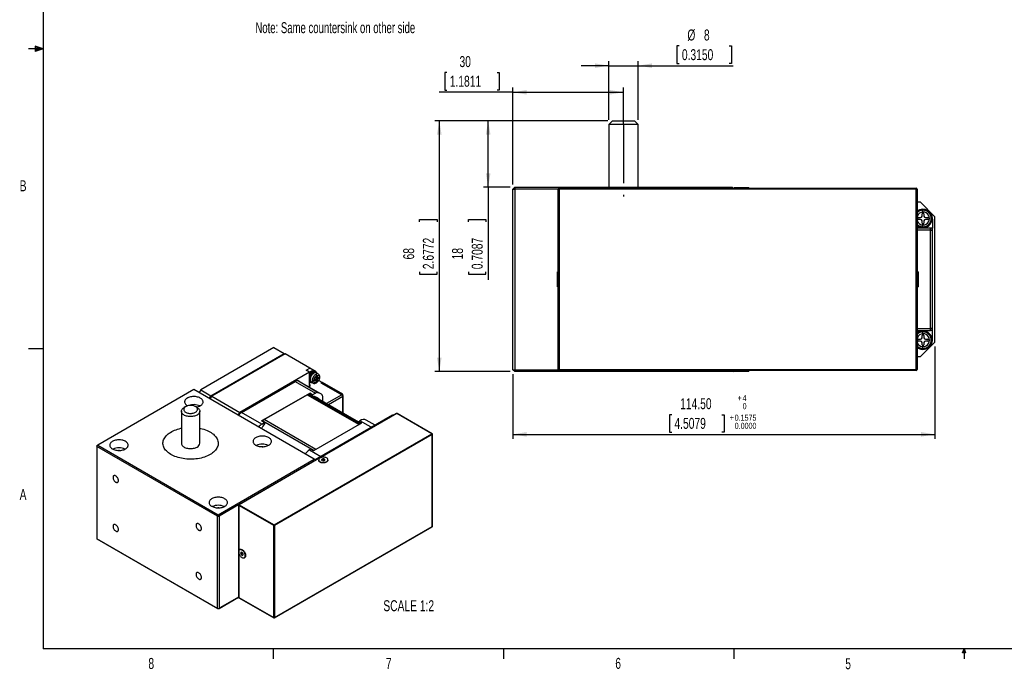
# Model space of a CAD drawing. Extents: x 11 to 421, y 5 to 275.
# Tile 1 of 3: x 11 to 225, y 6 to 146. Entities that reach past the tile are written whole.
import ezdxf
from ezdxf.enums import TextEntityAlignment as Align

# ---------------------------------------------------------------- set-up
doc = ezdxf.new("R2010")
doc.units = 0
doc.linetypes.add('CENTERX2', pattern=[20.32, 12.7, -2.54, 2.54, -2.54])
doc.layers.get('0').update_dxf_attribs({"linetype": 'CONTINUOUS'})
doc.dimstyles.new('SLDDIMSTYLE0', dxfattribs={"dimtxt": 2.38125, "dimasz": 3, "dimexe": 0, "dimexo": 0.0625, "dimgap": 0.595313, "dimtad": 1, "dimlfac": 1.25, "dimrnd": 1e-09, "dimzin": 4, "dimsah": 1, "dimcen": 0.09, "dimazin": 3, "dimtol": 1, "dimtp": 4, "dimtfac": 1, "dimtofl": 0, "dimtmove": 0, "dimatfit": 3})
doc.dimstyles.new('SLDDIMSTYLE1', dxfattribs={"dimtxt": 2.38125, "dimasz": 3, "dimexe": 0, "dimexo": 0.0625, "dimgap": 0.595313, "dimtad": 1, "dimlfac": 1.25, "dimrnd": 1e-09, "dimzin": 12, "dimsah": 1, "dimcen": 0.09, "dimazin": 3, "dimtfac": 1, "dimtofl": 0, "dimtmove": 0, "dimatfit": 3})
doc.dimstyles.new('SLDDIMSTYLE2', dxfattribs={"dimtxt": 2.38125, "dimasz": 3, "dimexe": 0, "dimexo": 0.0625, "dimgap": 0.595313, "dimtad": 1, "dimlfac": 1.25, "dimrnd": 1e-09, "dimzin": 12, "dimsah": 1, "dimcen": 0.09, "dimazin": 3, "dimtfac": 1, "dimtmove": 0, "dimatfit": 3})

# ---------------------------------------------------------------- blocks, each defined once
blk = doc.blocks.new('*D5')
at = {"color": 7, "linetype": 'CONTINUOUS'}
for p, q in [((209.56, 75.52), (209.56, 55.49)), ((117.96, 69.52), (117.96, 55.49)), ((152.43, 60.76), (151.95, 60.76)), ((151.95, 60.76), (151.95, 56.97)), ((163.31, 60.76), (163.79, 60.76)), ((163.79, 60.76), (163.79, 56.97)), ((117.96, 56.49), (209.56, 56.49)), ((151.95, 56.97), (152.43, 56.97)), ((163.79, 56.97), (163.31, 56.97))]:
    blk.add_line(p, q, dxfattribs=at)
for points in [[(117.96, 56.49), (120.96, 55.99), (120.96, 56.99)], [(209.56, 56.49), (206.56, 56.99), (206.56, 55.99)]]:
    blk.add_solid(points, dxfattribs=at)
at = {"color": 7, "linetype": 'CONTINUOUS', "width": 0.7}
for s, height, p in [('114.50', 2.381, (154.27, 61.24, 26.38)), ('+', 1.32, (166.75, 63.32, 26.38)), ('4', 1.32, (167.82, 63.32, 26.38)), ('0', 1.32, (167.82, 61.55, 26.38)), ('4.5079', 2.381, (153.03, 56.97, 26.38)), ('+', 1.32, (165.03, 59.05, 26.38)), ('0.1575', 1.323, (166.1, 59.05, 26.38)), ('0.0000', 1.323, (166.1, 57.28, 26.38))]:
    blk.add_text(s, height=height, dxfattribs=at).set_placement(p, align=Align.BOTTOM_LEFT)
blk = doc.blocks.new('*D6')
at = {"color": 7, "linetype": 'CONTINUOUS'}
for p, q in [((138.56, 124.52), (100.96, 124.52)), ((101.96, 124.52), (101.96, 70.12)), ((97.69, 102.6), (97.69, 103.09)), ((97.69, 103.09), (101.48, 103.09)), ((101.48, 103.09), (101.48, 102.6)), ((97.69, 91.72), (97.69, 91.24)), ((97.69, 91.24), (101.48, 91.24)), ((101.48, 91.24), (101.48, 91.72)), ((117.36, 70.12), (100.96, 70.12))]:
    blk.add_line(p, q, dxfattribs=at)
for points in [[(101.96, 124.52), (101.46, 121.52), (102.46, 121.52)], [(101.96, 70.12), (102.46, 73.12), (101.46, 73.12)]]:
    blk.add_solid(points, dxfattribs=at)
at = {"color": 7, "linetype": 'CONTINUOUS', "width": 0.7}
for s, p in [('2.6772', (101.48, 92.32, 26.38)), ('68', (97.21, 94.44, 26.38))]:
    blk.add_text(s, height=2.381, rotation=90, dxfattribs=at).set_placement(p, align=Align.BOTTOM_LEFT)
blk = doc.blocks.new('*D7')
at = {"color": 7, "linetype": 'CONTINUOUS'}
for p, q in [((138.56, 124.52), (111.57, 124.52)), ((112.57, 110.12), (112.57, 124.52)), ((117.36, 110.12), (111.57, 110.12)), ((112.57, 110.12), (112.57, 90)), ((108.3, 102.6), (108.3, 103.09)), ((108.3, 103.09), (112.09, 103.09)), ((112.09, 103.09), (112.09, 102.6)), ((108.3, 91.72), (108.3, 91.24)), ((108.3, 91.24), (112.09, 91.24)), ((112.09, 91.24), (112.09, 91.72))]:
    blk.add_line(p, q, dxfattribs=at)
for points in [[(112.57, 124.52), (112.07, 121.52), (113.07, 121.52)], [(112.57, 110.12), (113.07, 113.12), (112.07, 113.12)]]:
    blk.add_solid(points, dxfattribs=at)
at = {"color": 7, "linetype": 'CONTINUOUS', "width": 0.7}
for s, p in [('0.7087', (112.09, 92.32, 26.38)), ('18', (107.82, 94.44, 26.38))]:
    blk.add_text(s, height=2.381, rotation=90, dxfattribs=at).set_placement(p, align=Align.BOTTOM_LEFT)
blk = doc.blocks.new('*D8')
at = {"color": 7, "linetype": 'CONTINUOUS'}
for p, q in [((154.03, 140.75), (153.55, 140.75)), ((153.55, 140.75), (153.55, 136.96)), ((164.92, 140.75), (165.4, 140.75)), ((165.4, 140.75), (165.4, 136.96)), ((138.76, 124.72), (138.76, 137.48)), ((145.16, 124.72), (145.16, 137.48)), ((153.55, 136.96), (154.03, 136.96)), ((165.4, 136.96), (164.92, 136.96)), ((138.76, 136.48), (132.76, 136.48)), ((138.76, 136.48), (145.16, 136.48)), ((145.16, 136.48), (165.76, 136.48))]:
    blk.add_line(p, q, dxfattribs=at)
for points in [[(138.76, 136.48), (135.76, 136.98), (135.76, 135.98)], [(145.16, 136.48), (148.16, 135.98), (148.16, 136.98)]]:
    blk.add_solid(points, dxfattribs=at)
at = {"color": 7, "linetype": 'CONTINUOUS', "width": 0.7}
for s, height, p in [('%%c', 2.381, (155.83, 141.23, 26.38)), ('8', 2.38, (159.43, 141.23, 26.38)), ('0.3150', 2.381, (154.64, 136.96, 26.38))]:
    blk.add_text(s, height=height, dxfattribs=at).set_placement(p, align=Align.BOTTOM_LEFT)
blk = doc.blocks.new('*D9')
at = {"color": 7, "linetype": 'CONTINUOUS'}
for p, q in [((103.62, 134.98), (103.14, 134.98)), ((103.14, 134.98), (103.14, 131.2)), ((114.51, 134.98), (114.99, 134.98)), ((114.99, 134.98), (114.99, 131.2)), ((117.96, 130.71), (101.9, 130.71)), ((103.14, 131.2), (103.62, 131.2)), ((114.99, 131.2), (114.51, 131.2)), ((117.96, 110.72), (117.96, 131.71)), ((117.96, 130.71), (141.96, 130.71)), ((141.96, 124.72), (141.96, 131.71))]:
    blk.add_line(p, q, dxfattribs=at)
for points in [[(117.96, 130.71), (120.96, 130.21), (120.96, 131.21)], [(141.96, 130.71), (138.96, 131.21), (138.96, 130.21)]]:
    blk.add_solid(points, dxfattribs=at)
at = {"color": 7, "linetype": 'CONTINUOUS', "width": 0.7}
for s, p in [('30', (106.34, 135.46, 26.38)), ('1.1811', (104.23, 131.2, 26.38))]:
    blk.add_text(s, height=2.381, dxfattribs=at).set_placement(p, align=Align.BOTTOM_LEFT)

msp = doc.modelspace()

# ---------------------------------------------------------------- linework, layer by layer
at = {"color": 7, "linetype": 'CONTINUOUS'}
for p, q in [((15.9068, 270.3087), (15.9068, 9.9587)), ((15.9068, 140.1337), (12.7318, 140.1337)), ((14.2004, 140.7435), (14.2004, 139.5602)), ((15.9068, 140.1337), (14.2004, 140.7435)), ((15.9068, 140.1337), (14.2004, 140.3632)), ((15.9068, 140.1337), (14.2004, 139.8718)), ((15.9068, 140.1337), (14.2004, 139.5602)), ((139.5612, 124.5178), (138.7612, 123.7178)), ((139.5612, 124.5178), (141.9612, 124.5178)), ((141.9612, 124.5178), (144.3612, 124.5178)), ((145.1612, 123.7178), (144.3612, 124.5178)), ((138.7612, 123.7178), (138.7612, 110.1178)), ((141.9612, 123.7178), (138.7612, 123.7178)), ((145.1612, 123.7178), (141.9612, 123.7178)), ((145.1612, 110.1178), (145.1612, 123.7178)), ((117.9612, 109.7178), (118.3612, 110.1178)), ((117.9612, 70.5178), (117.9612, 109.7178)), ((117.9612, 109.7178), (118.3612, 109.7178)), ((118.3612, 110.1178), (165.5612, 110.1178)), ((118.3612, 110.1178), (118.3612, 109.7178)), ((118.3612, 109.7178), (118.3612, 70.5178)), ((127.8052, 109.7178), (118.3612, 109.7178)), ((127.8012, 70.5578), (127.8012, 109.6778)), ((127.8012, 109.6778), (128.0012, 109.6778)), ((128.0012, 109.8778), (205.5212, 109.8778)), ((128.0012, 109.6778), (128.0012, 109.8778)), ((205.5212, 109.6778), (128.0012, 109.6778)), ((128.0012, 109.6778), (128.0012, 70.5578)), ((165.5612, 110.1178), (165.5612, 109.8778)), ((165.5612, 110.1178), (165.8012, 109.8778)), ((165.9612, 110.0778), (165.9612, 109.8778)), ((165.9612, 110.0778), (169.1612, 110.0778)), ((169.1612, 109.8778), (169.1612, 110.0778)), ((205.5212, 109.8778), (205.5212, 109.6778)), ((205.5212, 70.5578), (205.5212, 109.6778)), ((205.5212, 109.6778), (205.7212, 109.6778)), ((205.7212, 109.6778), (205.7212, 70.5578)), ((205.7212, 106.9178), (206.3612, 106.9178)), ((209.5612, 103.7178), (206.3612, 106.9178)), ((206.7612, 105.1098), (206.7612, 105.2631)), ((207.0012, 105.1258), (207.0012, 105.2778)), ((207.0012, 104.7178), (207.0012, 105.1178)), ((206.0012, 103.5178), (206.4812, 103.5178)), ((206.4812, 103.1178), (206.0012, 103.1178)), ((206.8012, 103.8378), (206.8012, 104.3178)), ((206.8012, 102.3178), (206.8012, 102.7978)), ((207.2012, 104.3178), (207.2012, 103.8378)), ((207.2012, 102.7978), (207.2012, 102.3178)), ((207.5212, 103.5178), (208.0012, 103.5178)), ((208.0076, 103.1178), (207.5212, 103.1178)), ((209.0812, 103.1578), (209.0812, 101.2378)), ((209.5612, 76.5178), (209.5612, 103.7178)), ((208.6012, 101.2378), (205.7212, 101.2378)), ((207.0012, 101.5178), (207.0012, 101.9178)), ((208.6012, 101.2378), (208.6012, 100.7578)), ((208.6092, 101.2378), (208.6012, 101.2378)), ((208.6012, 100.7578), (208.6012, 100.7498)), ((208.6092, 100.7578), (208.6012, 100.7578)), ((208.6012, 100.7498), (208.6092, 100.7498)), ((209.0892, 101.2378), (208.6092, 101.2378)), ((208.6092, 100.7498), (208.6092, 101.2378)), ((208.6092, 79.4858), (208.6092, 100.7498)), ((209.0892, 100.7498), (208.6092, 100.7498)), ((209.0892, 100.7498), (209.0892, 101.2378)), ((209.0892, 79.4858), (209.0892, 100.7498)), ((127.8012, 91.7178), (127.6012, 91.7178)), ((127.6012, 88.7115), (127.6012, 91.7178)), ((205.9212, 91.7178), (205.7212, 91.7178)), ((205.9212, 91.7178), (205.9212, 91.6276)), ((205.9212, 91.6276), (205.9212, 88.5178)), ((127.6012, 88.5178), (127.6012, 88.7115)), ((127.6012, 88.5178), (127.8012, 88.5178)), ((205.7212, 88.5178), (205.9212, 88.5178)), ((208.6012, 79.4858), (208.6092, 79.4858)), ((208.6012, 79.4858), (208.6012, 79.4778)), ((208.6012, 79.4778), (208.6012, 78.9978)), ((208.6012, 79.4778), (208.6092, 79.4778)), ((209.0892, 79.4858), (208.6092, 79.4858)), ((208.6092, 78.9978), (208.6092, 79.4858)), ((209.0892, 78.9978), (209.0892, 79.4858)), ((205.7212, 78.9978), (208.6012, 78.9978)), ((206.0012, 77.1178), (206.4812, 77.1178)), ((206.7612, 78.7098), (206.7612, 78.8631)), ((206.8012, 77.4378), (206.8012, 77.9178)), ((207.0012, 78.7258), (207.0012, 78.8778)), ((207.0012, 78.3178), (207.0012, 78.7178)), ((207.2012, 77.9178), (207.2012, 77.4378)), ((207.5212, 77.1178), (208.0012, 77.1178)), ((208.6092, 78.9978), (208.6012, 78.9978)), ((209.0892, 78.9978), (208.6092, 78.9978)), ((209.0812, 77.0778), (209.0812, 78.9978)), ((15.9068, 75.0462), (12.7318, 75.0462)), ((66.0469, 75.3345), (50.137, 66.1499)), ((66.0469, 75.3345), (68.2743, 74.0487)), ((206.4812, 76.7178), (206.0012, 76.7178)), ((206.3612, 73.3178), (209.5612, 76.5178)), ((206.8012, 75.9178), (206.8012, 76.3978)), ((207.0012, 75.1178), (207.0012, 75.5178)), ((207.2012, 76.3978), (207.2012, 75.9178)), ((208.0076, 76.7178), (207.5212, 76.7178)), ((52.3644, 64.8641), (68.2743, 74.0487)), ((68.451, 73.9466), (52.5411, 64.762)), ((68.2743, 74.0487), (68.451, 73.9466)), ((73.825, 70.8443), (68.451, 73.9466)), ((206.3612, 73.3178), (205.7212, 73.3178)), ((73.0472, 70.3952), (73.825, 70.8443)), ((75.2393, 70.0276), (73.825, 70.8443)), ((73.7543, 69.987), (58.6222, 61.2515)), ((73.7543, 69.987), (73.0472, 70.3952)), ((73.7543, 66.9658), (73.7543, 69.987)), ((74.3907, 69.8773), (74.6029, 69.7549)), ((74.7089, 69.8236), (74.4968, 69.9461)), ((74.4968, 69.9461), (74.4968, 69.8685)), ((74.4968, 69.8685), (74.7089, 69.746)), ((74.6029, 69.6766), (74.6029, 69.7549)), ((74.7089, 69.746), (74.7089, 69.8236)), ((74.8213, 70.1779), (74.7578, 70.2145)), ((74.868, 68.3233), (75.0802, 68.4458)), ((75.1217, 70.0284), (74.945, 70.1304)), ((75.3214, 69.8843), (75.1092, 70.0067)), ((75.2216, 68.6907), (75.2216, 68.9357)), ((75.2277, 68.8237), (75.4398, 68.7012)), ((75.2393, 69.9317), (75.2393, 70.0276)), ((75.6956, 69.5527), (75.2714, 69.7977)), ((75.3276, 68.6294), (75.4463, 68.6979)), ((75.3276, 68.6294), (75.5398, 68.507)), ((75.3984, 69.0377), (75.3984, 68.7928)), ((75.5398, 68.7111), (75.7519, 68.8336)), ((75.7547, 68.6311), (75.5398, 68.507)), ((75.5779, 68.7331), (75.7547, 68.6311)), ((118.3612, 70.1178), (117.9612, 70.5178)), ((117.9612, 70.5178), (118.3612, 70.5178)), ((118.3612, 70.5178), (127.8052, 70.5178)), ((118.3612, 70.5178), (118.3612, 70.1178)), ((165.9612, 70.1178), (118.3612, 70.1178)), ((127.8012, 70.5578), (128.0012, 70.5578)), ((128.0012, 70.3578), (128.0012, 70.5578)), ((128.0012, 70.5578), (205.5212, 70.5578)), ((205.5212, 70.3578), (128.0012, 70.3578)), ((165.7212, 70.3578), (165.9612, 70.1178)), ((165.9612, 70.3578), (165.9612, 70.1578)), ((165.9612, 70.1578), (165.9612, 70.1178)), ((169.1612, 70.1578), (165.9612, 70.1578)), ((169.1612, 70.1578), (169.1612, 70.3578)), ((205.5212, 70.5578), (205.7212, 70.5578)), ((205.5212, 70.5578), (205.5212, 70.3578)), ((58.9853, 61.257), (70.6335, 67.9813)), ((70.6335, 67.9813), (75.0353, 65.4403)), ((71.3496, 68.0734), (75.7513, 65.5324)), ((76.0606, 65.3693), (71.6589, 67.9103)), ((73.5246, 66.8333), (74.0018, 67.1087)), ((73.7543, 67.9311), (73.8718, 67.8632)), ((73.7543, 67.6598), (74.0143, 67.8099)), ((74.0018, 67.1087), (73.7543, 67.2516)), ((73.7897, 66.9862), (73.7543, 67.0066)), ((73.8843, 67.8849), (74.0965, 67.7624)), ((74.1465, 67.849), (74.5707, 67.6041)), ((75.0802, 68.2416), (74.868, 68.1192)), ((74.9615, 68.3773), (74.968, 68.374)), ((75.1801, 68.2515), (74.968, 68.374)), ((75.1862, 68.2476), (75.1862, 68.3845)), ((75.1862, 68.3845), (75.3984, 68.262)), ((75.2216, 67.915), (75.2216, 68.16)), ((75.3984, 68.262), (75.3984, 68.0171)), ((75.7816, 68.2039), (76.4413, 67.8231)), ((76.4413, 67.8231), (76.2292, 67.7006)), ((76.2292, 67.7006), (80.79, 65.0677)), ((76.6216, 67.7231), (76.4095, 67.6006)), ((76.4095, 67.6006), (76.4095, 67.5965)), ((80.79, 65.0718), (76.4095, 67.6006)), ((76.4413, 67.8231), (76.4413, 67.619)), ((81.0022, 65.1942), (76.6216, 67.7231)), ((48.652, 66.191), (27.7924, 54.149)), ((74.815, 51.0874), (48.652, 66.191)), ((50.137, 66.1499), (49.7836, 65.5378)), ((50.137, 66.1499), (52.3644, 64.8641)), ((52.0109, 64.2519), (52.3644, 64.8641)), ((52.136, 64.1798), (52.4376, 64.7022)), ((52.1877, 64.1499), (52.5411, 64.762)), ((52.4376, 64.7022), (52.5411, 64.762)), ((52.4376, 64.7022), (52.4893, 64.6723)), ((52.5411, 64.762), (58.6222, 61.2515)), ((63.3775, 59.4247), (73.8074, 65.4458)), ((63.9035, 59.6876), (73.2814, 65.1013)), ((73.8074, 65.4458), (73.8074, 65.1636)), ((74.4261, 65.0886), (73.8074, 65.4458)), ((74.4261, 64.8064), (73.8074, 65.1636)), ((75.0353, 65.4403), (74.4261, 65.0886)), ((74.4261, 64.8064), (74.4261, 65.0886)), ((84.467, 59.1308), (74.901, 64.6531)), ((76.6358, 63.8125), (76.6358, 64.516)), ((81.0022, 65.1942), (80.79, 65.0718)), ((80.79, 65.0677), (80.79, 65.0718)), ((81.0022, 64.9452), (80.9401, 64.9093)), ((81.0022, 64.9452), (81.0022, 65.1942)), ((81.0057, 64.9432), (81.0022, 64.9452)), ((81.0022, 64.7003), (81.0022, 64.6962)), ((81.0022, 64.6962), (81.0057, 64.6982)), ((81.0936, 61.0782), (81.0936, 64.8207)), ((46.8841, 62.5183), (46.5305, 62.3141)), ((49.3594, 62.3141), (49.0058, 62.5183)), ((76.6358, 63.8125), (76.4964, 63.7321)), ((45.9449, 61.4978), (45.9449, 54.5572)), ((49.9449, 54.5572), (49.9449, 61.4978)), ((58.2688, 60.6393), (58.6222, 61.2515)), ((92.6777, 61.013), (58.4183, 41.2355)), ((58.8086, 61.1549), (58.9853, 61.257)), ((63.3871, 58.7159), (58.9853, 61.257)), ((91.7856, 60.6802), (74.9918, 50.9853)), ((91.9434, 60.5891), (91.7856, 60.6802)), ((100.3415, 56.6186), (92.7401, 61.0068)), ((100.404, 56.6248), (92.8026, 61.013)), ((63.3775, 59.4247), (63.9963, 59.0676)), ((63.3871, 58.7159), (63.9963, 59.0676)), ((63.5458, 59.3276), (63.6042, 59.4079)), ((63.9963, 59.0676), (63.9963, 58.7854)), ((85.0857, 58.9349), (74.6559, 52.9139)), ((84.467, 59.2921), (84.7322, 59.4452)), ((84.467, 59.2921), (85.0857, 58.9349)), ((84.467, 59.0099), (84.467, 59.2921)), ((84.8413, 58.7938), (84.467, 59.0099)), ((87.9945, 58.4917), (86.1071, 59.5813)), ((66.0822, 36.8411), (100.3415, 56.6186)), ((100.4299, 56.4655), (66.1706, 36.688)), ((100.4299, 36.5011), (100.4299, 56.4655)), ((100.4665, 36.5521), (100.4665, 56.5165)), ((27.6156, 53.8428), (27.7924, 54.149)), ((27.6156, 54.0469), (27.7924, 54.149)), ((27.6156, 54.0469), (27.6156, 53.8428)), ((53.7786, 38.7392), (27.6156, 53.8428)), ((27.6156, 53.8428), (27.6156, 33.8375)), ((27.7924, 54.149), (53.9553, 39.0454)), ((74.0372, 53.2711), (73.772, 53.118)), ((74.6559, 52.9139), (74.0372, 53.2711)), ((53.9553, 39.0454), (74.815, 51.0874)), ((74.815, 51.0874), (74.9823, 50.7977)), ((74.815, 51.0874), (74.9918, 50.9854)), ((74.9918, 50.8031), (74.9918, 50.9854)), ((75.7595, 50.965), (75.7595, 50.8629)), ((76.4942, 50.8196), (76.4942, 51.1182)), ((76.6965, 50.7514), (76.8567, 50.7762)), ((76.8567, 50.7762), (76.8567, 51.1742)), ((76.8567, 50.7762), (76.8837, 50.7605)), ((77.7595, 50.8629), (77.7595, 50.965)), ((58.3705, 41.186), (54.1321, 38.7392)), ((58.3558, 41.1272), (58.3558, 21.1628)), ((65.9938, 36.688), (58.3924, 41.0762)), ((58.3924, 41.0762), (58.3924, 21.1118)), ((58.4808, 41.2293), (66.0822, 36.8411)), ((53.7786, 38.7392), (53.9553, 39.0454)), ((53.7786, 38.7392), (54.1321, 38.7392)), ((53.7786, 18.734), (53.7786, 38.7392)), ((53.9553, 39.0454), (54.1321, 38.7392)), ((54.1321, 38.7392), (54.1321, 18.734)), ((65.9938, 16.7236), (65.9938, 36.688)), ((66.1447, 16.6664), (100.404, 36.4438)), ((66.1706, 36.688), (66.1706, 16.7236)), ((66.1706, 16.7236), (100.4299, 36.5011)), ((27.6156, 33.8375), (53.7786, 18.734)), ((53.9553, 18.6319), (27.6156, 33.8375)), ((27.6156, 33.8375), (27.6156, 33.8375)), ((58.688, 31.5008), (58.5996, 31.4498)), ((59.211, 30.7712), (58.8663, 30.5722)), ((59.3617, 30.4368), (59.0925, 30.2815)), ((59.211, 30.7712), (59.2116, 30.7968)), ((59.3157, 30.6367), (59.211, 30.7712)), ((59.5995, 29.7177), (59.6879, 29.7687)), ((58.3558, 21.1723), (53.9553, 18.6319)), ((54.1321, 18.734), (58.3558, 21.1723)), ((58.3924, 21.1118), (65.9938, 16.7236)), ((58.4183, 21.0546), (66.0197, 16.6664)), ((53.7786, 18.734), (54.1321, 18.734)), ((53.9553, 18.6319), (53.7786, 18.734)), ((54.1321, 18.734), (53.9553, 18.6319)), ((415.9568, 9.9587), (15.9068, 9.9587)), ((65.9067, 9.9587), (65.9067, 7.8048)), ((115.9129, 9.9587), (115.9129, 7.8048)), ((165.9192, 9.9587), (165.9192, 7.8048)), ((215.5889, 9.0805), (215.9254, 9.9587)), ((216.2443, 9.0805), (215.5889, 9.0805)), ((215.9254, 9.9587), (215.9254, 7.8048)), ((215.9254, 9.9587), (216.2443, 9.0805))]:
    msp.add_line(p, q, dxfattribs=at)
at = {"color": 7, "linetype": 'CENTERX2'}
for q in [(141.9612, 126.5178), (141.9612, 108.1178)]:
    msp.add_line((141.9612, 123.7178), q, dxfattribs=at)
at = {"color": 8, "linetype": 'CONTINUOUS'}
for p, q in [((208.6012, 100.7578), (205.7212, 100.7578)), ((205.7212, 79.4778), (208.6012, 79.4778)), ((75.2216, 68.8948), (75.3984, 68.7928)), ((75.31, 69.0888), (75.3984, 69.0377)), ((74.868, 68.1192), (74.7796, 68.1702)), ((74.9033, 68.3437), (75.0802, 68.2416)), ((75.3984, 68.0171), (75.2216, 68.1191)), ((73.2814, 65.1013), (84.5244, 58.6109)), ((84.7311, 58.7302), (73.5807, 65.1672)), ((80.79, 65.0677), (77.4864, 63.1606)), ((81.0022, 64.7003), (77.9107, 62.9156)), ((81.0057, 61.1289), (81.0057, 64.6982)), ((92.7401, 61.0068), (76.0569, 51.3758)), ((63.6042, 59.4079), (74.7547, 52.9709)), ((75.1465, 53.1971), (63.9035, 59.6876)), ((87.1892, 58.0268), (84.7322, 59.4452)), ((76.0479, 51.3706), (58.4808, 41.2293)), ((73.772, 53.118), (76.229, 51.6996))]:
    msp.add_line(p, q, dxfattribs=at)
at = {"color": 7, "linetype": 'CONTINUOUS'}
for points in [[(73.7543, 69.5056), (73.8079, 69.5841), (73.9248, 69.7327), (74.0512, 69.865), (74.184, 69.9779), (74.32, 70.0685), (74.456, 70.1349), (74.5888, 70.1754), (74.7152, 70.189), (74.8321, 70.1754), (74.9369, 70.135), (74.945, 70.1304)], [(75.2336, 69.9349), (75.2156, 69.9547), (75.1331, 70.0216), (75.037, 70.0655), (74.9294, 70.0856), (74.8125, 70.0814), (74.689, 70.053), (74.5613, 70.001), (74.4323, 69.9265), (74.3046, 69.8311), (74.181, 69.7169), (74.0642, 69.5862), (73.9566, 69.4418), (73.8605, 69.2869), (73.7779, 69.1247), (73.7543, 69.071)], [(74.6029, 69.7549), (74.4784, 69.6544), (74.3588, 69.5361), (74.2468, 69.4025), (74.1447, 69.2565), (74.0547, 69.1012), (73.9787, 68.9399), (73.9185, 68.7761), (73.8752, 68.6133), (73.8498, 68.455), (73.8429, 68.3047), (73.8545, 68.1654), (73.8846, 68.0403), (73.9323, 67.9321), (73.9967, 67.8429), (74.0764, 67.7748), (74.1697, 67.7293), (74.2745, 67.7072), (74.3887, 67.7091), (74.3889, 67.7091)], [(74.7089, 69.742), (74.5875, 69.6611), (74.4689, 69.5606), (74.3559, 69.4428), (74.2513, 69.3105), (74.1573, 69.1668), (74.0763, 69.015), (74.0101, 68.8587), (73.9603, 68.7017), (73.928, 68.5474), (73.914, 68.3996), (73.9187, 68.2618), (73.9419, 68.1371), (73.983, 68.0285), (74.0412, 67.9386), (74.115, 67.8693), (74.1465, 67.849)], [(75.31, 67.7619), (75.1367, 67.6905), (75.0667, 67.6789), (75.0007, 67.6789), (74.9387, 67.6905), (74.8889, 67.7098), (74.8438, 67.7375), (74.8006, 67.7768), (74.764, 67.825), (74.7103, 67.9543), (74.6912, 68.1192), (74.7103, 68.3061), (74.764, 68.4974), (74.8438, 68.6771), (74.889, 68.757), (74.9387, 68.8336), (75.0333, 68.9558), (75.1367, 69.0623), (75.1936, 69.111), (75.2514, 69.1538), (75.31, 69.1908)], [(75.5138, 69.6577), (75.5076, 69.6715), (75.4501, 69.7689), (75.3766, 69.846), (75.2888, 69.9012), (75.1885, 69.9332), (75.0779, 69.9413), (74.9594, 69.9255), (74.8355, 69.886), (74.7089, 69.8236)], [(75.2216, 68.9357), (75.2283, 68.9786), (75.2475, 69.0228), (75.2761, 69.0615), (75.31, 69.0888), (75.3438, 69.1005), (75.3725, 69.095), (75.3916, 69.0729), (75.3984, 69.0377)], [(75.2277, 68.8237), (75.2276, 68.8237), (75.2216, 68.8276)], [(75.2582, 67.6474), (75.3916, 67.7375), (75.4581, 67.7927), (75.5217, 67.8526), (75.7133, 68.0837), (75.8618, 68.345), (75.9215, 68.4926), (75.9647, 68.6388), (75.9859, 68.7437), (76.001, 68.8919), (76.0005, 68.9899), (75.9942, 69.0607), (75.9811, 69.1368), (75.9354, 69.2787), (75.8802, 69.3791), (75.8406, 69.4313), (75.7896, 69.4841), (75.6955, 69.5528)], [(75.31, 69.1908), (75.4832, 69.2623), (75.5533, 69.2738), (75.6193, 69.2738), (75.6812, 69.2623), (75.731, 69.243), (75.7761, 69.2153), (75.8194, 69.176), (75.8559, 69.1278), (75.9096, 68.9984), (75.9287, 68.8336), (75.9096, 68.6467), (75.8559, 68.4553), (75.7761, 68.2757), (75.7309, 68.1957), (75.6812, 68.1191), (75.5866, 67.9969), (75.4832, 67.8905), (75.4263, 67.8418), (75.3685, 67.7989), (75.31, 67.7619)], [(75.7519, 68.8336), (75.7854, 68.8453), (75.8139, 68.84), (75.8332, 68.8186), (75.8403, 68.7841), (75.8343, 68.7418), (75.8159, 68.698), (75.788, 68.6591), (75.7547, 68.6311)], [(74.5707, 67.6041), (74.5776, 67.6002), (74.6054, 67.5864)], [(74.868, 68.1192), (74.8342, 68.1074), (74.8055, 68.113), (74.7864, 68.135), (74.7796, 68.1702), (74.7864, 68.2132), (74.8055, 68.2573), (74.8342, 68.296), (74.868, 68.3233)], [(75.3984, 68.0171), (75.3916, 67.9741), (75.3725, 67.9299), (75.3438, 67.8913), (75.31, 67.864), (75.2761, 67.8522), (75.2475, 67.8578), (75.2283, 67.8798), (75.2216, 67.915)], [(50.0663, 62.7213), (50.2182, 62.8196), (50.3498, 62.9274), (50.4593, 63.0431), (50.5451, 63.1652), (50.6063, 63.2922), (50.6421, 63.4225), (50.6518, 63.5542), (50.6355, 63.6856), (50.5934, 63.8152), (50.5259, 63.9412), (50.4341, 64.0618), (50.3189, 64.1757), (50.1821, 64.2812), (50.0253, 64.3771), (49.8506, 64.462), (49.6603, 64.5348), (49.4568, 64.5947), (49.2428, 64.6407), (49.0212, 64.6724), (48.7947, 64.6893), (48.5664, 64.6912), (48.3392, 64.678), (48.116, 64.65), (47.8999, 64.6075), (47.6935, 64.551), (47.4997, 64.4813), (47.3209, 64.3994), (47.1594, 64.3061), (47.0174, 64.2029), (46.8967, 64.091), (46.7989, 63.9719), (46.7252, 63.8471), (46.6767, 63.7183), (46.6539, 63.5871), (46.6571, 63.4553), (46.6864, 63.3246), (46.7413, 63.1966), (46.8211, 63.0731), (46.9248, 62.9556), (47.051, 62.8458), (47.198, 62.7449), (47.2988, 62.6875)], [(73.5807, 65.1672), (73.914, 65.0832), (73.9824, 65.0625)], [(75.1687, 64.5387), (75.3409, 64.412), (75.4016, 64.3641)], [(49.3591, 60.6814), (49.1887, 60.5936), (49.0021, 60.5177), (48.8017, 60.4545), (48.5901, 60.4049), (48.3701, 60.3696), (48.1445, 60.349), (47.9164, 60.3433), (47.6886, 60.3527), (47.4642, 60.3771), (47.246, 60.416), (47.037, 60.469), (46.8397, 60.5355), (46.6569, 60.6145), (46.4909, 60.705), (46.3438, 60.8059), (46.2177, 60.9157), (46.114, 61.0332), (46.0342, 61.1567), (45.9793, 61.2847), (45.95, 61.4154), (45.9468, 61.5472), (45.9696, 61.6784), (46.0181, 61.8072), (46.0918, 61.932), (46.1896, 62.0511), (46.3103, 62.163), (46.4523, 62.2662), (46.5305, 62.3141)], [(49.0056, 61.2937), (49.1375, 61.3808), (49.2481, 61.4773), (49.3355, 61.5814), (49.3981, 61.6913), (49.4347, 61.805), (49.4447, 61.9205), (49.428, 62.0358), (49.3848, 62.1487), (49.3159, 62.2574), (49.2226, 62.3597), (49.1064, 62.454), (48.9696, 62.5385), (48.8144, 62.6117), (48.6437, 62.6723), (48.4606, 62.7192), (48.2682, 62.7516), (48.0701, 62.769), (47.8698, 62.7709), (47.6708, 62.7574), (47.4766, 62.7287), (47.2909, 62.6853), (47.1168, 62.628), (46.9575, 62.5579), (46.8158, 62.4761), (46.6943, 62.3841), (46.595, 62.2836), (46.5199, 62.1764), (46.4702, 62.0643), (46.4468, 61.9494), (46.4502, 61.8338), (46.4802, 61.7194), (46.5363, 61.6084), (46.6176, 61.5026), (46.7226, 61.4041), (46.8494, 61.3145), (46.9958, 61.2355), (47.159, 61.1685), (47.3364, 61.1146), (47.5245, 61.0748), (47.7202, 61.0499), (47.9199, 61.0402), (48.12, 61.046), (48.317, 61.0672), (48.5074, 61.1033), (48.6877, 61.1537), (48.8548, 61.2176), (49.0056, 61.2937)], [(49.3594, 62.3141), (49.475, 62.2413), (49.6118, 62.1358), (49.7269, 62.0219), (49.8188, 61.9013), (49.8863, 61.7753), (49.9284, 61.6458), (49.9447, 61.5143), (49.9349, 61.3826), (49.8992, 61.2524), (49.838, 61.1254), (49.7521, 61.0032), (49.6427, 60.8875), (49.5111, 60.7798), (49.3591, 60.6814)], [(64.9155, 54.149), (65.0675, 54.2474), (65.1991, 54.3551), (65.3085, 54.4708), (65.3944, 54.593), (65.4556, 54.72), (65.4913, 54.8502), (65.5011, 54.9819), (65.4848, 55.1134), (65.4426, 55.2429), (65.3752, 55.3689), (65.2833, 55.4896), (65.1682, 55.6034), (65.0313, 55.7089), (64.8745, 55.8048), (64.6998, 55.8897), (64.5095, 55.9625), (64.306, 56.0224), (64.0921, 56.0684), (63.8704, 56.1001), (63.644, 56.117), (63.4156, 56.1189), (63.1884, 56.1057), (62.9653, 56.0777), (62.7491, 56.0352), (62.5428, 55.9787), (62.3489, 55.9091), (62.1701, 55.8271), (62.0086, 55.7339), (61.8666, 55.6306), (61.7459, 55.5187), (61.6481, 55.3996), (61.5744, 55.2748), (61.5259, 55.146), (61.5031, 55.0148), (61.5064, 54.883), (61.5356, 54.7523), (61.5905, 54.6243), (61.6703, 54.5008), (61.774, 54.3833), (61.9002, 54.2735), (62.0473, 54.1726), (62.2133, 54.0821), (62.3961, 54.0031), (62.5933, 53.9367), (62.8024, 53.8836), (63.0205, 53.8447), (63.2449, 53.8203), (63.4727, 53.8109), (63.7009, 53.8166), (63.9264, 53.8372), (64.1464, 53.8725), (64.358, 53.9221), (64.5584, 53.9853), (64.7451, 54.0612), (64.9155, 54.149)], [(33.8028, 53.3326), (33.9548, 53.431), (34.0864, 53.5387), (34.1958, 53.6544), (34.2817, 53.7766), (34.3429, 53.9036), (34.3786, 54.0338), (34.3884, 54.1655), (34.3721, 54.297), (34.3299, 54.4265), (34.2625, 54.5525), (34.1706, 54.6731), (34.0555, 54.787), (33.9186, 54.8925), (33.7618, 54.9884), (33.5871, 55.0733), (33.3968, 55.1461), (33.1933, 55.206), (32.9794, 55.252), (32.7577, 55.2837), (32.5313, 55.3006), (32.3029, 55.3025), (32.0757, 55.2893), (31.8526, 55.2613), (31.6364, 55.2188), (31.4301, 55.1623), (31.2362, 55.0926), (31.0574, 55.0107), (30.8959, 54.9174), (30.7539, 54.8142), (30.6332, 54.7023), (30.5354, 54.5832), (30.4617, 54.4584), (30.4132, 54.3296), (30.3904, 54.1984), (30.3937, 54.0666), (30.4229, 53.9359), (30.4778, 53.8079), (30.5576, 53.6844), (30.6613, 53.5669), (30.7875, 53.4571), (30.9346, 53.3562), (31.1006, 53.2657), (31.2834, 53.1867), (31.4806, 53.1202), (31.6897, 53.0672), (31.9078, 53.0283), (32.1323, 53.0039), (32.36, 52.9945), (32.5882, 53.0002), (32.8137, 53.0208), (33.0337, 53.0561), (33.2453, 53.1057), (33.4457, 53.1689), (33.6324, 53.2448), (33.8028, 53.3326)], [(45.9449, 54.5572), (45.95, 54.4748), (45.9793, 54.3441), (46.0342, 54.2161), (46.114, 54.0926), (46.2177, 53.9751), (46.3438, 53.8653), (46.4909, 53.7644), (46.6569, 53.6739), (46.8397, 53.5949), (47.037, 53.5284), (47.246, 53.4754), (47.4642, 53.4365), (47.6886, 53.4121), (47.9164, 53.4027), (48.1445, 53.4084), (48.3701, 53.429), (48.5901, 53.4643), (48.8017, 53.5139), (49.0021, 53.5771), (49.1887, 53.653), (49.3591, 53.7408)], [(76.0524, 50.5568), (76.1785, 50.4952), (76.3203, 50.4464), (76.4742, 50.4117), (76.6358, 50.3921), (76.8009, 50.3882), (76.9647, 50.4), (77.123, 50.4272), (77.2714, 50.4691), (77.4058, 50.5245), (77.5226, 50.5919), (77.6186, 50.6695), (77.6911, 50.7551), (77.7383, 50.8465), (77.7587, 50.9411), (77.7519, 51.0364), (77.718, 51.1297), (77.6579, 51.2185), (77.5734, 51.3004), (77.4666, 51.3732), (77.3406, 51.4348), (77.1987, 51.4836), (77.0449, 51.5183), (76.8832, 51.5378), (76.7182, 51.5418), (76.5543, 51.53), (76.396, 51.5028), (76.2476, 51.4609), (76.1132, 51.4055), (75.9964, 51.3381), (75.9005, 51.2605), (75.8279, 51.1748), (75.7808, 51.0835), (75.7604, 50.9888), (75.7672, 50.8936), (75.8011, 50.8003), (75.8611, 50.7114), (75.9457, 50.6295), (76.0524, 50.5568)], [(77.7595, 50.8629), (77.7587, 50.8391), (77.7383, 50.7444), (77.6911, 50.6531), (77.6186, 50.5674), (77.5226, 50.4898), (77.4058, 50.4224), (77.2714, 50.367), (77.123, 50.3251), (76.9647, 50.2979), (76.8009, 50.2861), (76.6358, 50.2901), (76.4742, 50.3096), (76.3203, 50.3443), (76.1785, 50.3931), (76.0524, 50.4547), (75.9457, 50.5275), (75.8611, 50.6094), (75.8011, 50.6982), (75.7672, 50.7915), (75.7595, 50.8629)], [(76.397, 50.9089), (76.4365, 50.8661), (76.51, 50.8068)], [(32.2648, 46.4637), (32.2555, 46.5894), (32.2276, 46.7219), (32.1823, 46.8569), (32.1208, 46.9901), (32.0452, 47.1172), (31.9579, 47.2341), (31.8617, 47.3371), (31.7598, 47.4229), (31.6553, 47.4886), (31.5517, 47.5322), (31.4522, 47.5523), (31.3601, 47.5482), (31.2783, 47.5201), (31.2095, 47.4689), (31.1559, 47.3962), (31.1191, 47.3044), (31.1005, 47.1963), (31.1005, 47.0755), (31.1191, 46.9459), (31.1559, 46.8116), (31.2095, 46.677), (31.2783, 46.5463), (31.3601, 46.4238), (31.4522, 46.3134), (31.5517, 46.2187), (31.6553, 46.1426), (31.7598, 46.0878), (31.8617, 46.0558), (31.9579, 46.0477), (32.0452, 46.0639), (32.1208, 46.1037), (32.1823, 46.1659), (32.2276, 46.2485), (32.2555, 46.3489), (32.2648, 46.4637)], [(55.3696, 40.8823), (55.5215, 40.9807), (55.6531, 41.0885), (55.7626, 41.2042), (55.8484, 41.3263), (55.9096, 41.4533), (55.9454, 41.5835), (55.9551, 41.7152), (55.9388, 41.8467), (55.8967, 41.9763), (55.8292, 42.1022), (55.7374, 42.2229), (55.6222, 42.3368), (55.4854, 42.4423), (55.3286, 42.5381), (55.1539, 42.623), (54.9636, 42.6959), (54.7601, 42.7557), (54.5461, 42.8018), (54.3245, 42.8335), (54.098, 42.8504), (53.8697, 42.8523), (53.6425, 42.8391), (53.4193, 42.8111), (53.2032, 42.7686), (52.9968, 42.7121), (52.803, 42.6424), (52.6242, 42.5604), (52.4627, 42.4672), (52.3207, 42.364), (52.2, 42.2521), (52.1022, 42.133), (52.0285, 42.0082), (51.98, 41.8794), (51.9572, 41.7482), (51.9604, 41.6164), (51.9897, 41.4856), (52.0446, 41.3577), (52.1244, 41.2342), (52.2281, 41.1167), (52.3543, 41.0068), (52.5013, 40.906), (52.6673, 40.8155), (52.8501, 40.7365), (53.0474, 40.67), (53.2564, 40.617), (53.4746, 40.578), (53.699, 40.5537), (53.9268, 40.5443), (54.1549, 40.5499), (54.3805, 40.5706), (54.6005, 40.6059), (54.8121, 40.6555), (55.0125, 40.7186), (55.1991, 40.7946), (55.3696, 40.8823)], [(32.2648, 35.8487), (32.2555, 35.9744), (32.2276, 36.1069), (32.1823, 36.2419), (32.1208, 36.3751), (32.0452, 36.5022), (31.9579, 36.6191), (31.8617, 36.7221), (31.7598, 36.8078), (31.6553, 36.8736), (31.5517, 36.9172), (31.4522, 36.9373), (31.3601, 36.9332), (31.2783, 36.9051), (31.2095, 36.8539), (31.1559, 36.7812), (31.1191, 36.6893), (31.1005, 36.5813), (31.1005, 36.4605), (31.1191, 36.3309), (31.1559, 36.1966), (31.2095, 36.062), (31.2783, 35.9313), (31.3601, 35.8088), (31.4522, 35.6984), (31.5517, 35.6037), (31.6553, 35.5276), (31.7598, 35.4727), (31.8617, 35.4407), (31.9579, 35.4327), (32.0452, 35.4488), (32.1208, 35.4886), (32.1823, 35.5509), (32.2276, 35.6335), (32.2555, 35.7338), (32.2648, 35.8487)], [(50.2961, 36.0545), (50.2867, 36.1802), (50.2589, 36.3127), (50.2135, 36.4477), (50.152, 36.5809), (50.0764, 36.708), (49.9891, 36.8249), (49.893, 36.9279), (49.791, 37.0136), (49.6865, 37.0794), (49.5829, 37.123), (49.4834, 37.1431), (49.3913, 37.139), (49.3096, 37.1109), (49.2407, 37.0597), (49.1871, 36.987), (49.1504, 36.8952), (49.1317, 36.7871), (49.1317, 36.6663), (49.1504, 36.5367), (49.1871, 36.4024), (49.2407, 36.2678), (49.3096, 36.1371), (49.3913, 36.0146), (49.4834, 35.9042), (49.5829, 35.8095), (49.6865, 35.7334), (49.791, 35.6785), (49.893, 35.6466), (49.9891, 35.6385), (50.0764, 35.6547), (50.152, 35.6945), (50.2135, 35.7567), (50.2589, 35.8393), (50.2867, 35.9397), (50.2961, 36.0545)], [(59.4368, 29.6714), (59.5345, 29.6889), (59.6203, 29.7308), (59.6919, 29.7959), (59.7474, 29.8826), (59.7852, 29.9884), (59.8043, 30.1104), (59.8042, 30.2453), (59.7848, 30.3895), (59.7468, 30.5389), (59.6911, 30.6896), (59.6192, 30.8374), (59.5332, 30.9783), (59.4354, 31.1084), (59.3284, 31.2242), (59.2151, 31.3226), (59.0987, 31.4007), (58.9824, 31.4566), (58.8692, 31.4887), (58.7623, 31.4961), (58.6646, 31.4786), (58.5788, 31.4367), (58.5071, 31.3716), (58.4517, 31.2849), (58.4139, 31.1791), (58.3948, 31.0571), (58.3949, 30.9222), (58.4143, 30.778), (58.4523, 30.6285), (58.508, 30.4779), (58.5798, 30.3301), (58.6659, 30.1892), (58.7637, 30.0591), (58.8707, 29.9433), (58.9839, 29.8449), (59.1003, 29.7667), (59.2167, 29.7108), (59.3299, 29.6788), (59.4368, 29.6714)], [(58.688, 31.5008), (58.753, 31.5297), (58.8507, 31.5471)], [(58.8507, 31.5471), (58.9576, 31.5397), (59.0708, 31.5077), (59.1871, 31.4518), (59.3035, 31.3736), (59.4168, 31.2752), (59.5238, 31.1594), (59.6216, 31.0293), (59.7076, 30.8885), (59.7795, 30.7407), (59.8352, 30.59), (59.8732, 30.4405), (59.8926, 30.2963), (59.8927, 30.1614), (59.8736, 30.0394), (59.8358, 29.9336), (59.7803, 29.8469), (59.7087, 29.7818), (59.6879, 29.7687)], [(59.3258, 30.293), (59.3638, 30.4453), (59.3619, 30.4696)], [(50.2961, 25.4395), (50.2867, 25.5652), (50.2589, 25.6977), (50.2135, 25.8327), (50.152, 25.9659), (50.0764, 26.093), (49.9891, 26.2099), (49.893, 26.3129), (49.791, 26.3986), (49.6865, 26.4644), (49.5829, 26.508), (49.4834, 26.5281), (49.3913, 26.524), (49.3096, 26.4959), (49.2407, 26.4447), (49.1871, 26.372), (49.1504, 26.2801), (49.1317, 26.1721), (49.1317, 26.0513), (49.1504, 25.9217), (49.1871, 25.7874), (49.2407, 25.6528), (49.3096, 25.5221), (49.3913, 25.3996), (49.4834, 25.2892), (49.5829, 25.1945), (49.6865, 25.1184), (49.791, 25.0635), (49.893, 25.0315), (49.9891, 25.0235), (50.0764, 25.0396), (50.152, 25.0794), (50.2135, 25.1417), (50.2589, 25.2243), (50.2867, 25.3246), (50.2961, 25.4395)]]:
    msp.add_lwpolyline(points, dxfattribs=at)
at = {"color": 8, "linetype": 'CONTINUOUS'}
for points in [[(75.1332, 69.497), (75.0087, 69.4139), (74.8874, 69.3102), (74.772, 69.1884), (74.6656, 69.0517), (74.5707, 68.9033), (74.4896, 68.7468), (74.4244, 68.5863), (74.3766, 68.4255), (74.3475, 68.2686), (74.3377, 68.1192), (74.3475, 67.9811), (74.3766, 67.8578), (74.4244, 67.7522), (74.4896, 67.667), (74.5707, 67.6041), (74.5707, 67.6041)], [(75.2582, 67.6474), (75.2582, 67.6474), (75.2811, 67.6668), (75.2976, 67.6939), (75.31, 67.7619)], [(52.1876, 52.108), (51.8979, 51.9514), (51.5909, 51.8063), (51.268, 51.6732), (50.9306, 51.5527), (50.5801, 51.4454), (50.2181, 51.3517), (49.8461, 51.2719), (49.4659, 51.2066), (49.079, 51.1559), (48.6871, 51.1201), (48.292, 51.0993), (47.8953, 51.0936), (47.4989, 51.103), (47.1044, 51.1276), (46.7136, 51.1672), (46.3282, 51.2216), (45.9499, 51.2905), (45.5803, 51.3738), (45.221, 51.471), (44.8736, 51.5817), (44.5397, 51.7053), (44.2206, 51.8415), (43.9179, 51.9895), (43.6327, 52.1488), (43.3664, 52.3186), (43.1202, 52.4982), (42.895, 52.6867), (42.6919, 52.8835), (42.5118, 53.0876), (42.3554, 53.2981), (42.2235, 53.5141), (42.1166, 53.7347), (42.0351, 53.9588), (41.9796, 54.1856), (41.9501, 54.414), (41.9468, 54.6431), (41.9697, 54.8717), (42.0188, 55.099), (42.0938, 55.3239), (42.1944, 55.5455), (42.3201, 55.7628), (42.4704, 55.9747), (42.6447, 56.1805), (42.8421, 56.3792), (43.0618, 56.5699), (43.3029, 56.7518), (43.5643, 56.9241), (43.8449, 57.086), (44.1434, 57.2369), (44.4585, 57.3761), (44.7888, 57.503), (45.133, 57.617), (45.4894, 57.7176), (45.8566, 57.8043), (45.9449, 57.8228)], [(49.9449, 57.8228), (50.126, 57.784), (50.4906, 57.6937), (50.8441, 57.5897), (51.185, 57.4725), (51.5117, 57.3425), (51.8227, 57.2003), (52.1168, 57.0466), (52.3927, 56.882), (52.6491, 56.7072), (52.885, 56.523), (53.0993, 56.3302), (53.291, 56.1297), (53.4593, 55.9223), (53.6035, 55.7089), (53.723, 55.4905), (53.8172, 55.268), (53.8858, 55.0424), (53.9283, 54.8147), (53.9447, 54.5858), (53.9349, 54.3568), (53.8989, 54.1287), (53.8368, 53.9025), (53.749, 53.6792), (53.6357, 53.4596), (53.4977, 53.2449), (53.3353, 53.0359), (53.1493, 52.8336), (52.9406, 52.6388), (52.7101, 52.4524), (52.4587, 52.2752), (52.1876, 52.108)]]:
    msp.add_lwpolyline(points, dxfattribs=at)
at = {"color": 7, "linetype": 'CONTINUOUS'}
for centre, radius, start, end in [((128.0012, 109.6778), 0.2, 90, 180), ((205.5212, 109.6778), 0.2, 0, 90), ((207.0012, 103.3178), 2, 270, 129.791819), ((207.0012, 103.3178), 1.96, 229.227195, 90), ((207.0012, 103.3178), 1.96, 97.033461, 130.772805), ((207.0012, 103.3178), 1.8, 90, 135.32539), ((207.0012, 103.3178), 1.808, 90, 97.62815), ((207.0012, 103.3178), 1.8, 270, 90), ((206.0012, 103.3178), 0.2, 90, 270), ((206.4812, 103.8378), 0.32, 270, 0), ((206.4812, 102.7978), 0.32, 0, 90), ((207.0012, 104.3178), 0.2, 0, 180), ((207.0012, 103.3178), 1.4, 269.999572, 90.000428), ((207.5212, 103.8378), 0.32, 180, 270), ((207.5212, 102.7978), 0.32, 90, 180), ((208.0012, 103.3178), 0.2001, 271.8407, 90), ((207.0012, 103.1578), 2.08, 0, 31.927527), ((207.0012, 103.3178), 1.8, 224.67461, 270), ((207.0012, 103.3178), 2, 230.208181, 270), ((207.0012, 102.3178), 0.2, 180, 0), ((207.0012, 76.9178), 2, 270, 129.791819), ((207.0012, 76.9178), 1.96, 229.227195, 90), ((207.0012, 76.9178), 1.96, 97.033461, 130.772805), ((207.0012, 76.9178), 1.8, 90, 135.32539), ((206.0012, 76.9178), 0.2, 90, 270), ((206.4812, 77.4378), 0.32, 270, 0), ((207.0012, 76.9178), 1.808, 90, 97.62815), ((207.0012, 77.9178), 0.2, 0, 180), ((207.0012, 76.9178), 1.8, 270, 90), ((207.0012, 76.9178), 1.4, 269.999572, 90.000428), ((207.5212, 77.4378), 0.32, 180, 270), ((208.0012, 76.9178), 0.2001, 271.8407, 90), ((207.0012, 77.0778), 2.08, 328.072473, 0), ((207.0012, 76.9178), 1.8, 224.67461, 270), ((207.0012, 76.9178), 2, 230.208181, 270), ((206.4812, 76.3978), 0.32, 0, 90), ((207.0012, 75.9178), 0.2, 180, 0), ((207.5212, 76.3978), 0.32, 90, 180), ((74.4847, 69.3841), 0.8742, 71.796829, 146.670445), ((75.5924, 68.3101), 1.9749, 127.479201, 158.5455), ((75.0534, 68.9051), 1.1126, 120.019152, 122.683283), ((74.8547, 69.4547), 0.6079, 65.241626, 126.068833), ((75.2968, 68.7318), 1.1723, 120.096563, 126.294632), ((75.0371, 69.2953), 0.5543, 65.000754, 126.309704), ((74.9145, 68.7047), 0.3074, 302.605478, 357.394521), ((74.9267, 69.1737), 0.3837, 2.564903, 57.435097), ((75.4933, 68.3705), 0.3074, 122.605478, 177.394522), ((75.4846, 68.7788), 0.0873, 170.785963, 309.203285), ((75.7054, 68.2481), 0.3074, 122.605478, 177.394521), ((128.0012, 70.5578), 0.2, 180, 270), ((205.5212, 70.5578), 0.2, 270, 0), ((71.0794, 67.3443), 0.7776, 69.669885, 124.991299), ((69.3716, 63.948), 4.5751, 60.004375, 64.384231), ((74.1005, 68.2556), 0.4291, 216.232847, 239.758197), ((74.0851, 68.2329), 0.4267, 219.168698, 259.682468), ((74.8771, 68.218), 0.6861, 243.490506, 303.739247), ((75.1354, 68.174), 0.0873, 350.785963, 129.203285), ((73.5181, 64.7392), 0.4326, 81.677259, 123.170105), ((73.3652, 60.7015), 4.2397, 51.226456, 75.508982), ((75.4812, 64.8032), 0.7776, 69.669885, 124.991299), ((73.7746, 61.4094), 4.5724, 55.604054, 64.385195), ((75.861, 64.5837), 0.7778, 355.006569, 50.318652), ((80.5416, 64.6793), 0.461, 2.605479, 57.394522), ((80.9592, 64.8207), 0.131, 290.783421, 69.216579), ((48.6461, 59.7653), 3.1752, 65.729582, 110.552499), ((48.808, 65.0022), 2.6049, 278.015934, 298.882887), ((59.7188, 59.6777), 1.7351, 121.640933, 146.437382), ((60.0898, 59.4701), 2.1006, 121.719402, 147.21371), ((92.7401, 60.9047), 0.125, 60.002688, 119.997312), ((64.4915, 56.9291), 2.1006, 121.719402, 147.21371), ((81.5529, 46.3899), 21.4914, 144.776907, 148.137241), ((64.4291, 58.825), 1.0101, 121.355796, 144.752151), ((85.5377, 58.3207), 1.3832, 65.692881, 125.617577), ((100.238, 56.4568), 0.1921, 2.605478, 57.394522), ((100.3415, 56.5165), 0.125, 0, 60.002688), ((32.3886, 50.4216), 3.1318, 65.490449, 114.509551), ((48.9687, 54.6393), 0.9797, 293.488951, 355.190908), ((63.5013, 51.238), 3.1318, 65.490449, 114.509551), ((63.5013, 52.0026), 1.8134, 86.494467, 93.505533), ((32.3886, 51.1862), 1.8134, 86.494467, 93.505533), ((75.6456, 50.0255), 3.6158, 121.209284, 141.983206), ((76.5526, 50.9639), 0.165, 110.742075, 199.461002), ((76.1746, 51.1393), 0.3202, 313.987747, 356.21533), ((76.6829, 51.0977), 0.3426, 213.438879, 266.566498), ((76.7589, 50.6065), 0.5761, 80.228903, 117.357175), ((76.6149, 51.5373), 0.4362, 253.931077, 303.655001), ((76.7602, 51.3234), 0.5761, 260.228903, 297.357175), ((76.8361, 50.8323), 0.3426, 33.438879, 86.566498), ((77.151, 51.3777), 0.3578, 214.648663, 265.356713), ((76.9665, 50.9661), 0.165, 290.742075, 19.461002), ((76.7137, 51.0834), 0.4131, 318.886453, 351.316625), ((53.9553, 37.9713), 3.1318, 65.490449, 114.509551), ((58.4808, 41.1272), 0.125, 119.997312, 180), ((58.5843, 41.0675), 0.1921, 122.605478, 177.394522), ((53.9553, 38.736), 1.8134, 86.494467, 93.505533), ((66.1857, 36.6793), 0.1921, 122.605478, 177.394522), ((66.0822, 36.8586), 0.1921, 242.609672, 297.390328), ((65.9787, 36.6793), 0.1921, 2.605478, 57.394522), ((100.3415, 36.5521), 0.125, 299.997312, 0), ((59.1631, 30.7166), 0.33, 151.407193, 205.934154), ((58.5428, 30.731), 0.3604, 333.867786, 23.473561), ((59.4164, 30.7668), 0.5835, 199.479643, 236.286728), ((58.6644, 30.1818), 0.4396, 13.10913, 62.65724), ((58.996, 30.7574), 0.1696, 49.325081, 136.321354), ((59.007, 30.5347), 0.3652, 74.176099, 111.470336), ((59.2262, 29.9416), 0.3652, 74.176099, 111.470336), ((59.2031, 30.4101), 0.1696, 229.325081, 316.321354), ((58.7827, 30.4007), 0.5835, 19.479643, 56.286728), ((59.036, 30.4509), 0.33, 331.407193, 25.934154), ((58.4808, 21.1628), 0.125, 180, 240.002688), ((66.0822, 16.8942), 0.1921, 242.609672, 297.390328), ((66.0822, 16.7746), 0.125, 240.002688, 299.997312)]:
    msp.add_arc(centre, radius, start, end, dxfattribs=at)
at = {"color": 8, "linetype": 'CONTINUOUS'}
for centre, radius, start, end in [((206.9912, 103.3481), 1.3697, 89.583124, 158.003358), ((206.982, 103.2738), 1.3561, 201.603917, 270.809601), ((206.9912, 76.9481), 1.3697, 89.583124, 158.003358), ((206.982, 76.8738), 1.3561, 201.603917, 270.809601), ((75.4637, 69.0272), 0.5744, 66.185306, 125.125153), ((92.7035, 60.9557), 0.0629, 54.382423, 114.307119), ((92.7768, 60.9557), 0.0629, 65.692881, 125.617577), ((100.3782, 56.5675), 0.0629, 65.692881, 125.617577), ((100.404, 56.5228), 0.0629, 294.374658, 354.305201), ((58.4184, 41.1335), 0.0629, 185.694799, 245.625342), ((58.4442, 41.1782), 0.0629, 54.382423, 114.307119), ((100.3705, 36.4935), 0.0599, 304.056351, 7.25583), ((100.404, 36.5583), 0.0629, 294.374658, 354.305201), ((58.4184, 21.169), 0.0629, 185.694799, 245.625342), ((58.4537, 21.105), 0.0616, 173.701152, 234.986667), ((66.0551, 16.7168), 0.0616, 173.701152, 234.986667), ((66.1094, 16.7168), 0.0616, 305.013333, 6.298847)]:
    msp.add_arc(centre, radius, start, end, dxfattribs=at)

# ---------------------------------------------------------------- texts
at = {"color": 7, "linetype": 'CONTINUOUS'}
for s, height, width, p in [('Note: Same countersink on other side', 2.38125, 0.651389, (62.0185, 142.8186)), ('B', 2.3813, 0.7, (10.8306, 108.5188)), ('A', 2.3813, 0.7, (10.8207, 41.529)), ('SCALE 1:2', 2.38125, 0.7, (89.8032, 17.4065)), ('8', 2.3813, 0.7, (38.7801, 4.8797)), ('7', 2.3813, 0.7, (90.3586, 4.8872)), ('6', 2.3813, 0.7, (140.1782, 4.8973)), ('5', 2.3813, 0.7, (190.1219, 4.8193))]:
    msp.add_text(s, height=height, dxfattribs=dict(at, width=width)).set_placement(p, align=Align.BOTTOM_LEFT)

# ---------------------------------------------------------------- dimensions: what is measured, and where the dimension line sits
dim = msp.add_linear_dim(base=(145.1612, 136.4787), p1=(138.7612, 123.7178), p2=(145.1612, 123.7178), text='%%c<>', dimstyle='SLDDIMSTYLE2', dxfattribs=at)
dim.commit()
dim.dimension.update_dxf_attribs({"geometry": '*D8', "text_midpoint": (159.475, 136.4787), "dimtype": 160})
for base, p1, p2, dimstyle, picture, middle in [((141.9612, 130.7125), (117.9612, 109.7178), (141.9612, 123.7178), 'SLDDIMSTYLE1', '*D9', (109.0649, 130.7125)), ((209.5612, 56.4902), (117.9612, 70.5178), (209.5612, 76.5178), 'SLDDIMSTYLE0', '*D5', (161.5311, 56.4902))]:
    dim = msp.add_linear_dim(base=base, p1=p1, p2=p2, dimstyle=dimstyle, dxfattribs=at)
    dim.commit()
    dim.dimension.update_dxf_attribs({"geometry": picture, "text_midpoint": middle, "dimtype": 160})
for base, p1, p2, picture, middle in [((101.9612, 70.1178), (139.5612, 124.5178), (118.3612, 70.1178), '*D6', (101.9612, 97.1622)), ((112.5702, 124.5178), (118.3612, 110.1178), (139.5612, 124.5178), '*D7', (112.5702, 97.1622))]:
    dim = msp.add_linear_dim(base=base, p1=p1, p2=p2, angle=90, dimstyle='SLDDIMSTYLE1', dxfattribs=at)
    dim.commit()
    dim.dimension.update_dxf_attribs({"geometry": picture, "text_midpoint": middle, "dimtype": 160})

doc.saveas('drawing.dxf')
